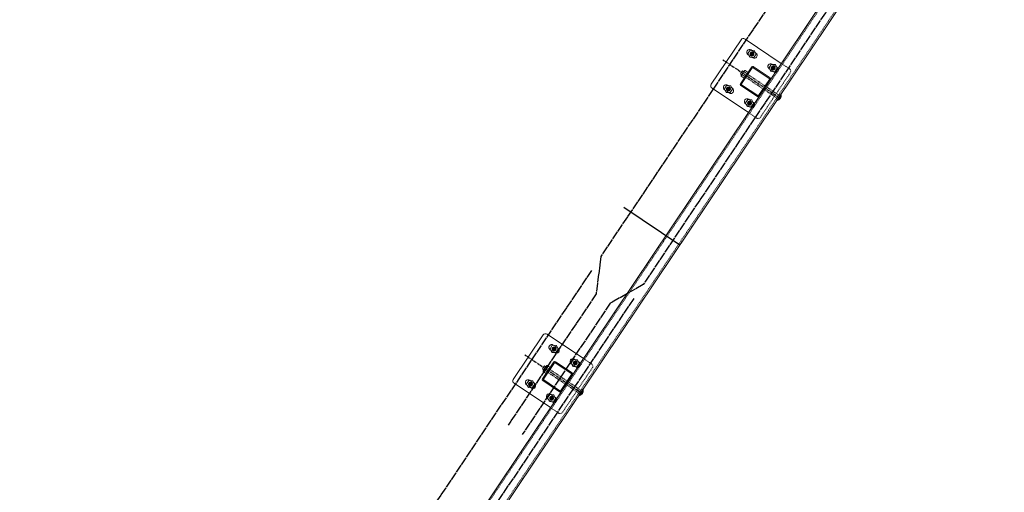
# Model space of a CAD drawing. Header units: inches. Extents: x 26089988 to 26091477, y 7484334 to 7485711.
# Tile 29 of 35: x 26090218 to 26090393, y 7485298 to 7485382. Entities that reach past the tile are written whole.
import ezdxf

# ---------------------------------------------------------------- set-up
doc = ezdxf.new("R2010")
doc.units = ezdxf.units.IN
doc.header["$MEASUREMENT"] = 0
for name, pattern in [('bcenterline', [0.5, 0.375, -0.03125, 0.0625, -0.03125]), ('bhiddenpr', [0.1875, 0.125, -0.0625]), ('brebarpr', [1.5625, 1.5, -0.0625]), ('DGN Style 2', [0.017105, 0.010263, -0.006842])]:
    doc.linetypes.add(name, pattern=pattern)
for name, color, linetype in [('BR_P_Rail_Centerline', 2, 'bcenterline'), ('BR_P_Rail_Hidden', 230, 'bhiddenpr'), ('BR_P_Rail_Object', 230, 'Continuous'), ('BR_P_Rail_Reinforcing', 30, 'brebarpr')]:
    doc.layers.add(name, color=color, linetype=linetype)

msp = doc.modelspace()

# ---------------------------------------------------------------- hatches: boundary and pattern name
at = {"layer": 'BR_P_Rail_Object', "lineweight": 0}
h = msp.add_hatch(color=151, dxfattribs=at)
edge = h.paths.add_edge_path()
edge.add_arc((26090348.13, 7485375.97), 0.438, 236.1527, 596.1527, ccw=False)
h = msp.add_hatch(color=151, dxfattribs=at)
edge = h.paths.add_edge_path()
edge.add_arc((26090351.87, 7485373.47), 0.438, 236.1527, 596.1527, ccw=False)
h = msp.add_hatch(color=151, dxfattribs=at)
edge = h.paths.add_edge_path()
edge.add_arc((26090343.95, 7485369.75), 0.438, 236.1527, 596.1527, ccw=False)
h = msp.add_hatch(color=151, dxfattribs=at)
edge = h.paths.add_edge_path()
edge.add_arc((26090347.69, 7485367.24), 0.438, 236.1527, 596.1527, ccw=False)
h = msp.add_hatch(color=151, dxfattribs=at)
edge = h.paths.add_edge_path()
edge.add_arc((26090313.04, 7485323.65), 0.438, 236.1527, 596.1527, ccw=False)
h = msp.add_hatch(color=151, dxfattribs=at)
edge = h.paths.add_edge_path()
edge.add_arc((26090316.78, 7485321.15), 0.438, 236.1527, 596.1527, ccw=False)
h = msp.add_hatch(color=151, dxfattribs=at)
edge = h.paths.add_edge_path()
edge.add_arc((26090308.86, 7485317.42), 0.438, 236.1527, 596.1527, ccw=False)
h = msp.add_hatch(color=151, dxfattribs=at)
edge = h.paths.add_edge_path()
edge.add_arc((26090312.6, 7485314.92), 0.438, 236.1527, 596.1527, ccw=False)

# ---------------------------------------------------------------- linework, layer by layer
at = {"layer": 'BR_P_Rail_Centerline'}
for p, q in [((26090342.93, 7485374.95), (26090352.89, 7485368.27)), ((26090307.84, 7485322.63), (26090317.8, 7485315.94))]:
    msp.add_line(p, q, dxfattribs=at)
at = {"layer": 'BR_P_Rail_Hidden', "color": 1, "linetype": 'DGN Style 2', "lineweight": 0}
for p, q in [((26090461.8, 7485535.59), (26090028.87, 7484890.05)), ((26090463.87, 7485534.2), (26090030.95, 7484888.66)), ((26090348.72, 7485376.18), (26090348.09, 7485376.6)), ((26090348.16, 7485375.35), (26090347.54, 7485375.77)), ((26090351.9, 7485372.84), (26090351.27, 7485373.26)), ((26090352.46, 7485373.67), (26090351.83, 7485374.09)), ((26090354.78, 7485373.32), (26090353.32, 7485374.3)), ((26090349.62, 7485364.74), (26090354.91, 7485372.63)), ((26090344.54, 7485369.95), (26090343.92, 7485370.37)), ((26090343.99, 7485369.12), (26090343.36, 7485369.54)), ((26090348.28, 7485367.44), (26090347.65, 7485367.87)), ((26090347.72, 7485366.61), (26090347.1, 7485367.04)), ((26090348.93, 7485364.6), (26090347.48, 7485365.58)), ((26090313.63, 7485323.86), (26090313, 7485324.28)), ((26090313.07, 7485323.03), (26090312.45, 7485323.45)), ((26090316.81, 7485320.52), (26090316.18, 7485320.94)), ((26090317.37, 7485321.35), (26090316.74, 7485321.77)), ((26090319.69, 7485321), (26090318.23, 7485321.97)), ((26090314.53, 7485312.42), (26090319.82, 7485320.31)), ((26090309.45, 7485317.63), (26090308.83, 7485318.05)), ((26090308.9, 7485316.8), (26090308.27, 7485317.22)), ((26090313.19, 7485315.12), (26090312.56, 7485315.54)), ((26090312.63, 7485314.29), (26090312.01, 7485314.71)), ((26090313.84, 7485312.28), (26090312.39, 7485313.25))]:
    msp.add_line(p, q, dxfattribs=at)
at = {"layer": 'BR_P_Rail_Hidden', "color": 1, "linetype": 'DGN Style 2'}
for p, q in [((26090352.54, 7485368.13), (26090346.9, 7485371.9)), ((26090352.88, 7485368.65), (26090347.25, 7485372.42)), ((26090352.45, 7485368), (26090352.97, 7485368.78)), ((26090352.63, 7485367.88), (26090352.45, 7485368)), ((26090353.15, 7485368.65), (26090352.97, 7485368.78)), ((26090317.45, 7485315.8), (26090311.81, 7485319.58)), ((26090317.79, 7485316.32), (26090312.16, 7485320.1)), ((26090317.36, 7485315.67), (26090317.88, 7485316.45)), ((26090317.54, 7485315.55), (26090317.36, 7485315.67)), ((26090318.06, 7485316.33), (26090317.88, 7485316.45))]:
    msp.add_line(p, q, dxfattribs=at)
at = {"layer": 'BR_P_Rail_Hidden', "color": 1, "linetype": 'DGN Style 2', "lineweight": 0, "extrusion": (0, 0, -1)}
for centre in [(-26090354.5, 7485372.91), (-26090319.41, 7485320.58)]:
    msp.add_arc(centre, 0.5, 123.8473, 213.8473, dxfattribs=at)
at = {"layer": 'BR_P_Rail_Hidden', "color": 1, "linetype": 'DGN Style 2', "lineweight": 0}
for centre in [(26090349.21, 7485365.02), (26090314.12, 7485312.69)]:
    msp.add_arc(centre, 0.5, 236.1527, 326.1527, dxfattribs=at)
at = {"layer": 'BR_P_Rail_Object', "color": 2, "lineweight": 13}
for p, q in [((26090028.66, 7484890.19), (26090461.59, 7485535.73)), ((26090464.08, 7485534.06), (26090031.15, 7484888.52))]:
    msp.add_line(p, q, dxfattribs=at)
at = {"layer": 'BR_P_Rail_Object', "color": 5, "lineweight": 13}
for p, q in [((26090340.9, 7485370.59), (26090346.19, 7485378.48)), ((26090353.32, 7485374.3), (26090346.89, 7485378.61)), ((26090347.48, 7485365.58), (26090341.04, 7485369.89)), ((26090305.81, 7485318.26), (26090311.1, 7485326.15)), ((26090318.23, 7485321.97), (26090311.8, 7485326.29)), ((26090312.39, 7485313.25), (26090305.95, 7485317.57))]:
    msp.add_line(p, q, dxfattribs=at)
at = {"layer": 'BR_P_Rail_Object', "color": 5, "lineweight": 0}
for p, q in [((26090348.09, 7485376.6), (26090347.99, 7485376.67)), ((26090347.54, 7485375.77), (26090347.43, 7485375.84)), ((26090348.27, 7485375.28), (26090348.16, 7485375.35)), ((26090348.82, 7485376.11), (26090348.72, 7485376.18)), ((26090346.08, 7485370.67), (26090348.08, 7485373.66)), ((26090346.26, 7485370.64), (26090348.18, 7485373.5)), ((26090351.18, 7485371.61), (26090348.33, 7485373.52)), ((26090351.35, 7485371.71), (26090348.36, 7485373.71)), ((26090351.27, 7485373.26), (26090351.17, 7485373.33)), ((26090351.83, 7485374.09), (26090351.73, 7485374.16)), ((26090352.56, 7485373.61), (26090352.46, 7485373.67)), ((26090349.3, 7485368.61), (26090351.21, 7485371.46)), ((26090349.4, 7485368.44), (26090351.4, 7485371.43)), ((26090352, 7485372.77), (26090351.9, 7485372.84)), ((26090343.36, 7485369.54), (26090343.26, 7485369.61)), ((26090343.92, 7485370.37), (26090343.81, 7485370.44)), ((26090344.64, 7485369.88), (26090344.54, 7485369.95)), ((26090349.12, 7485368.39), (26090346.13, 7485370.39)), ((26090349.15, 7485368.58), (26090346.29, 7485370.49)), ((26090344.09, 7485369.05), (26090343.99, 7485369.12)), ((26090347.65, 7485367.87), (26090347.55, 7485367.93)), ((26090347.1, 7485367.04), (26090346.99, 7485367.1)), ((26090347.83, 7485366.55), (26090347.72, 7485366.61)), ((26090348.38, 7485367.38), (26090348.28, 7485367.44)), ((26090313, 7485324.28), (26090312.9, 7485324.35)), ((26090312.45, 7485323.45), (26090312.35, 7485323.52)), ((26090313.18, 7485322.96), (26090313.07, 7485323.03)), ((26090313.73, 7485323.79), (26090313.63, 7485323.86)), ((26090310.99, 7485318.35), (26090312.99, 7485321.34)), ((26090311.18, 7485318.32), (26090313.09, 7485321.17)), ((26090316.09, 7485319.29), (26090313.24, 7485321.2)), ((26090316.26, 7485319.39), (26090313.27, 7485321.39)), ((26090316.18, 7485320.94), (26090316.08, 7485321.01)), ((26090316.74, 7485321.77), (26090316.64, 7485321.84)), ((26090317.47, 7485321.28), (26090317.37, 7485321.35)), ((26090314.21, 7485316.28), (26090316.12, 7485319.14)), ((26090314.31, 7485316.12), (26090316.31, 7485319.11)), ((26090316.91, 7485320.45), (26090316.81, 7485320.52)), ((26090308.27, 7485317.22), (26090308.17, 7485317.29)), ((26090308.83, 7485318.05), (26090308.72, 7485318.12)), ((26090309.56, 7485317.56), (26090309.45, 7485317.63)), ((26090314.03, 7485316.06), (26090311.04, 7485318.07)), ((26090314.06, 7485316.25), (26090311.2, 7485318.17)), ((26090309, 7485316.73), (26090308.9, 7485316.8)), ((26090312.56, 7485315.54), (26090312.46, 7485315.61)), ((26090312.01, 7485314.71), (26090311.91, 7485314.78)), ((26090312.74, 7485314.22), (26090312.63, 7485314.29)), ((26090313.29, 7485315.05), (26090313.19, 7485315.12))]:
    msp.add_line(p, q, dxfattribs=at)
at = {"layer": 'BR_P_Rail_Object', "color": 151, "lineweight": 13}
for p, q in [((26090346.07, 7485372.46), (26090346.42, 7485372.98)), ((26090346.33, 7485372.29), (26090346.07, 7485372.46)), ((26090346.19, 7485372.07), (26090346.3, 7485372.24)), ((26090346.73, 7485371.65), (26090346.2, 7485372)), ((26090346.36, 7485372.33), (26090346.3, 7485372.24)), ((26090346.36, 7485372.33), (26090346.65, 7485372.76)), ((26090346.38, 7485372.26), (26090346.9, 7485371.9)), ((26090346.68, 7485372.81), (26090346.42, 7485372.98)), ((26090346.71, 7485372.85), (26090346.65, 7485372.76)), ((26090346.71, 7485372.85), (26090346.83, 7485373.02)), ((26090346.73, 7485372.78), (26090347.25, 7485372.42)), ((26090347.43, 7485372.68), (26090346.9, 7485373.04)), ((26090310.98, 7485320.14), (26090311.33, 7485320.66)), ((26090311.24, 7485319.96), (26090310.98, 7485320.14)), ((26090311.1, 7485319.75), (26090311.21, 7485319.92)), ((26090311.64, 7485319.32), (26090311.11, 7485319.68)), ((26090311.27, 7485320.01), (26090311.21, 7485319.92)), ((26090311.27, 7485320.01), (26090311.56, 7485320.44)), ((26090311.29, 7485319.93), (26090311.81, 7485319.58)), ((26090311.59, 7485320.48), (26090311.33, 7485320.66)), ((26090311.62, 7485320.53), (26090311.56, 7485320.44)), ((26090311.62, 7485320.53), (26090311.74, 7485320.7)), ((26090311.64, 7485320.45), (26090312.16, 7485320.1)), ((26090312.34, 7485320.36), (26090311.81, 7485320.71))]:
    msp.add_line(p, q, dxfattribs=at)
at = {"layer": 'BR_P_Rail_Object', "color": 151, "linetype": 'Continuous', "lineweight": 13}
for p, q in [((26090352.92, 7485367.86), (26090352.57, 7485367.79)), ((26090352.95, 7485367.88), (26090352.58, 7485367.8)), ((26090352.97, 7485367.89), (26090352.59, 7485367.82)), ((26090352.99, 7485367.91), (26090352.6, 7485367.84)), ((26090353.01, 7485367.93), (26090352.61, 7485367.85)), ((26090353.03, 7485367.95), (26090352.62, 7485367.87)), ((26090353.05, 7485367.96), (26090352.63, 7485367.88)), ((26090352.63, 7485367.87), (26090352.65, 7485367.73)), ((26090352.64, 7485367.88), (26090352.67, 7485367.73)), ((26090353.06, 7485367.98), (26090352.65, 7485367.9)), ((26090352.65, 7485367.9), (26090352.68, 7485367.73)), ((26090353.08, 7485368), (26090352.66, 7485367.91)), ((26090352.66, 7485367.92), (26090352.69, 7485367.74)), ((26090353.09, 7485368.01), (26090352.67, 7485367.93)), ((26090352.67, 7485367.93), (26090352.71, 7485367.74)), ((26090353.11, 7485368.03), (26090352.68, 7485367.94)), ((26090352.68, 7485367.95), (26090352.72, 7485367.75)), ((26090353.12, 7485368.05), (26090352.69, 7485367.96)), ((26090352.69, 7485367.96), (26090352.73, 7485367.75)), ((26090353.13, 7485368.06), (26090352.7, 7485367.98)), ((26090352.7, 7485367.98), (26090352.74, 7485367.76)), ((26090353.14, 7485368.08), (26090352.71, 7485367.99)), ((26090352.71, 7485367.99), (26090352.76, 7485367.76)), ((26090353.15, 7485368.09), (26090352.72, 7485368.01)), ((26090352.72, 7485368.01), (26090352.77, 7485367.77)), ((26090353.16, 7485368.11), (26090352.73, 7485368.02)), ((26090352.73, 7485368.03), (26090352.78, 7485367.77)), ((26090353.17, 7485368.12), (26090352.74, 7485368.04)), ((26090352.74, 7485368.04), (26090352.79, 7485367.78)), ((26090353.18, 7485368.14), (26090352.75, 7485368.05)), ((26090352.75, 7485368.06), (26090352.81, 7485367.79)), ((26090353.19, 7485368.15), (26090352.76, 7485368.07)), ((26090352.76, 7485368.07), (26090352.82, 7485367.79)), ((26090353.2, 7485368.17), (26090352.77, 7485368.09)), ((26090352.77, 7485368.09), (26090352.83, 7485367.8)), ((26090353.21, 7485368.18), (26090352.78, 7485368.1)), ((26090352.78, 7485368.1), (26090352.84, 7485367.81)), ((26090353.21, 7485368.2), (26090352.79, 7485368.12)), ((26090352.79, 7485368.12), (26090352.85, 7485367.81)), ((26090353.22, 7485368.22), (26090352.8, 7485368.13)), ((26090352.8, 7485368.14), (26090352.87, 7485367.82)), ((26090353.23, 7485368.23), (26090352.81, 7485368.15)), ((26090353.23, 7485368.24), (26090352.82, 7485368.16)), ((26090352.82, 7485368.15), (26090352.88, 7485367.83)), ((26090353.24, 7485368.26), (26090352.83, 7485368.18)), ((26090352.83, 7485368.17), (26090352.89, 7485367.83)), ((26090353.25, 7485368.27), (26090352.84, 7485368.2)), ((26090352.84, 7485368.18), (26090352.9, 7485367.84)), ((26090352.85, 7485368.2), (26090352.92, 7485367.85)), ((26090353.25, 7485368.29), (26090352.86, 7485368.21)), ((26090352.86, 7485368.21), (26090352.93, 7485367.86)), ((26090353.26, 7485368.3), (26090352.87, 7485368.23)), ((26090352.87, 7485368.23), (26090352.94, 7485367.87)), ((26090353.26, 7485368.32), (26090352.88, 7485368.24)), ((26090352.88, 7485368.25), (26090352.95, 7485367.88)), ((26090353.27, 7485368.33), (26090352.89, 7485368.26)), ((26090352.89, 7485368.26), (26090352.96, 7485367.89)), ((26090353.27, 7485368.35), (26090352.9, 7485368.27)), ((26090352.9, 7485368.28), (26090352.97, 7485367.9)), ((26090353.27, 7485368.36), (26090352.91, 7485368.29)), ((26090352.91, 7485368.29), (26090352.99, 7485367.91)), ((26090353.28, 7485368.38), (26090352.92, 7485368.3)), ((26090352.92, 7485368.31), (26090353, 7485367.92)), ((26090353.28, 7485368.39), (26090352.93, 7485368.32)), ((26090352.93, 7485368.32), (26090353.01, 7485367.93)), ((26090353.28, 7485368.4), (26090352.94, 7485368.34)), ((26090352.94, 7485368.34), (26090353.02, 7485367.94)), ((26090353.29, 7485368.42), (26090352.95, 7485368.35)), ((26090352.95, 7485368.35), (26090353.03, 7485367.95)), ((26090353.29, 7485368.43), (26090352.96, 7485368.37)), ((26090352.96, 7485368.37), (26090353.04, 7485367.96)), ((26090353.29, 7485368.45), (26090352.97, 7485368.38)), ((26090352.97, 7485368.39), (26090353.05, 7485367.97)), ((26090353.3, 7485368.46), (26090352.98, 7485368.4)), ((26090352.98, 7485368.4), (26090353.07, 7485367.98)), ((26090353.3, 7485368.47), (26090352.99, 7485368.41)), ((26090352.99, 7485368.42), (26090353.08, 7485367.99)), ((26090353.3, 7485368.49), (26090353, 7485368.43)), ((26090353, 7485368.43), (26090353.09, 7485368.01)), ((26090353.3, 7485368.5), (26090353.01, 7485368.45)), ((26090353.01, 7485368.45), (26090353.1, 7485368.02)), ((26090353.3, 7485368.52), (26090353.02, 7485368.46)), ((26090353.3, 7485368.53), (26090353.03, 7485368.48)), ((26090353.03, 7485368.46), (26090353.11, 7485368.03)), ((26090353.3, 7485368.54), (26090353.04, 7485368.49)), ((26090353.04, 7485368.48), (26090353.12, 7485368.05)), ((26090353.3, 7485368.56), (26090353.05, 7485368.51)), ((26090353.05, 7485368.5), (26090353.13, 7485368.06)), ((26090353.06, 7485368.51), (26090353.14, 7485368.08)), ((26090353.31, 7485368.57), (26090353.07, 7485368.52)), ((26090353.07, 7485368.53), (26090353.15, 7485368.09)), ((26090353.31, 7485368.59), (26090353.08, 7485368.54)), ((26090353.08, 7485368.54), (26090353.16, 7485368.11)), ((26090353.31, 7485368.6), (26090353.09, 7485368.56)), ((26090353.09, 7485368.56), (26090353.17, 7485368.13)), ((26090353.31, 7485368.61), (26090353.1, 7485368.57)), ((26090353.1, 7485368.57), (26090353.18, 7485368.14)), ((26090353.31, 7485368.63), (26090353.11, 7485368.59)), ((26090353.11, 7485368.59), (26090353.19, 7485368.16)), ((26090353.3, 7485368.64), (26090353.12, 7485368.6)), ((26090353.12, 7485368.61), (26090353.2, 7485368.18)), ((26090353.3, 7485368.65), (26090353.13, 7485368.62)), ((26090353.13, 7485368.62), (26090353.21, 7485368.2)), ((26090353.3, 7485368.67), (26090353.14, 7485368.63)), ((26090353.14, 7485368.64), (26090353.22, 7485368.22)), ((26090353.3, 7485368.68), (26090353.15, 7485368.65)), ((26090353.15, 7485368.65), (26090353.23, 7485368.24)), ((26090353.3, 7485368.69), (26090353.16, 7485368.67)), ((26090353.16, 7485368.67), (26090353.24, 7485368.26)), ((26090353.3, 7485368.71), (26090353.17, 7485368.68)), ((26090353.17, 7485368.68), (26090353.25, 7485368.29)), ((26090353.3, 7485368.72), (26090353.18, 7485368.7)), ((26090353.18, 7485368.7), (26090353.26, 7485368.31)), ((26090353.3, 7485368.73), (26090353.19, 7485368.71)), ((26090353.19, 7485368.71), (26090353.27, 7485368.34)), ((26090353.29, 7485368.75), (26090353.2, 7485368.73)), ((26090353.2, 7485368.73), (26090353.28, 7485368.37)), ((26090353.29, 7485368.76), (26090353.21, 7485368.74)), ((26090353.21, 7485368.75), (26090353.28, 7485368.4)), ((26090353.29, 7485368.77), (26090353.22, 7485368.76)), ((26090353.22, 7485368.76), (26090353.29, 7485368.43)), ((26090353.29, 7485368.79), (26090353.23, 7485368.77)), ((26090353.28, 7485368.8), (26090353.24, 7485368.79)), ((26090353.24, 7485368.78), (26090353.3, 7485368.47)), ((26090353.28, 7485368.81), (26090353.25, 7485368.81)), ((26090353.25, 7485368.79), (26090353.3, 7485368.51)), ((26090353.28, 7485368.82), (26090353.26, 7485368.82)), ((26090353.26, 7485368.81), (26090353.3, 7485368.56)), ((26090353.27, 7485368.82), (26090353.31, 7485368.63)), ((26090352.63, 7485367.72), (26090352.51, 7485367.69)), ((26090352.51, 7485367.7), (26090352.51, 7485367.69)), ((26090352.73, 7485367.75), (26090352.52, 7485367.71)), ((26090352.52, 7485367.71), (26090352.52, 7485367.7)), ((26090352.79, 7485367.78), (26090352.53, 7485367.73)), ((26090352.53, 7485367.73), (26090352.54, 7485367.7)), ((26090352.83, 7485367.8), (26090352.54, 7485367.74)), ((26090352.54, 7485367.74), (26090352.55, 7485367.7)), ((26090352.87, 7485367.82), (26090352.55, 7485367.76)), ((26090352.55, 7485367.76), (26090352.56, 7485367.7)), ((26090352.9, 7485367.84), (26090352.56, 7485367.77)), ((26090352.56, 7485367.78), (26090352.58, 7485367.71)), ((26090352.57, 7485367.79), (26090352.59, 7485367.71)), ((26090352.58, 7485367.81), (26090352.6, 7485367.71)), ((26090352.59, 7485367.82), (26090352.62, 7485367.71)), ((26090352.6, 7485367.84), (26090352.63, 7485367.72)), ((26090352.62, 7485367.85), (26090352.64, 7485367.72)), ((26090317.78, 7485315.5), (26090317.46, 7485315.43)), ((26090317.81, 7485315.52), (26090317.47, 7485315.45)), ((26090317.83, 7485315.53), (26090317.48, 7485315.46)), ((26090317.86, 7485315.55), (26090317.49, 7485315.48)), ((26090317.88, 7485315.57), (26090317.5, 7485315.5)), ((26090317.5, 7485315.5), (26090317.53, 7485315.39)), ((26090317.9, 7485315.59), (26090317.51, 7485315.51)), ((26090317.92, 7485315.61), (26090317.52, 7485315.53)), ((26090317.52, 7485315.51), (26090317.54, 7485315.39)), ((26090317.94, 7485315.62), (26090317.53, 7485315.54)), ((26090317.53, 7485315.53), (26090317.55, 7485315.4)), ((26090317.96, 7485315.64), (26090317.54, 7485315.56)), ((26090317.54, 7485315.55), (26090317.56, 7485315.4)), ((26090317.55, 7485315.56), (26090317.58, 7485315.41)), ((26090317.97, 7485315.66), (26090317.56, 7485315.57)), ((26090317.56, 7485315.58), (26090317.59, 7485315.41)), ((26090317.99, 7485315.67), (26090317.57, 7485315.59)), ((26090317.57, 7485315.59), (26090317.6, 7485315.41)), ((26090318, 7485315.69), (26090317.58, 7485315.61)), ((26090317.58, 7485315.61), (26090317.62, 7485315.42)), ((26090318.02, 7485315.71), (26090317.59, 7485315.62)), ((26090317.59, 7485315.62), (26090317.63, 7485315.42)), ((26090318.03, 7485315.72), (26090317.6, 7485315.64)), ((26090317.6, 7485315.64), (26090317.64, 7485315.43)), ((26090318.04, 7485315.74), (26090317.61, 7485315.65)), ((26090317.61, 7485315.66), (26090317.65, 7485315.43)), ((26090318.05, 7485315.75), (26090317.62, 7485315.67)), ((26090317.62, 7485315.67), (26090317.67, 7485315.44)), ((26090318.06, 7485315.77), (26090317.63, 7485315.68)), ((26090317.63, 7485315.69), (26090317.68, 7485315.44)), ((26090318.07, 7485315.79), (26090317.64, 7485315.7)), ((26090317.64, 7485315.7), (26090317.69, 7485315.45)), ((26090318.08, 7485315.8), (26090317.65, 7485315.72)), ((26090317.65, 7485315.72), (26090317.7, 7485315.46)), ((26090318.09, 7485315.82), (26090317.66, 7485315.73)), ((26090317.66, 7485315.73), (26090317.72, 7485315.46)), ((26090318.1, 7485315.83), (26090317.67, 7485315.75)), ((26090317.67, 7485315.75), (26090317.73, 7485315.47)), ((26090318.11, 7485315.85), (26090317.68, 7485315.76)), ((26090317.68, 7485315.77), (26090317.74, 7485315.48)), ((26090318.12, 7485315.86), (26090317.69, 7485315.78)), ((26090317.69, 7485315.78), (26090317.75, 7485315.48)), ((26090318.12, 7485315.88), (26090317.7, 7485315.79)), ((26090317.7, 7485315.8), (26090317.76, 7485315.49)), ((26090318.13, 7485315.89), (26090317.71, 7485315.81)), ((26090317.71, 7485315.81), (26090317.78, 7485315.5)), ((26090318.14, 7485315.91), (26090317.72, 7485315.83)), ((26090318.14, 7485315.92), (26090317.73, 7485315.84)), ((26090317.73, 7485315.83), (26090317.79, 7485315.5)), ((26090318.15, 7485315.94), (26090317.74, 7485315.86)), ((26090317.74, 7485315.84), (26090317.8, 7485315.51)), ((26090318.16, 7485315.95), (26090317.75, 7485315.87)), ((26090317.75, 7485315.86), (26090317.81, 7485315.52)), ((26090317.76, 7485315.87), (26090317.83, 7485315.53)), ((26090318.16, 7485315.97), (26090317.77, 7485315.89)), ((26090317.77, 7485315.89), (26090317.84, 7485315.54)), ((26090318.17, 7485315.98), (26090317.78, 7485315.9)), ((26090317.78, 7485315.91), (26090317.85, 7485315.54)), ((26090318.17, 7485316), (26090317.79, 7485315.92)), ((26090317.79, 7485315.92), (26090317.86, 7485315.55)), ((26090318.18, 7485316.01), (26090317.8, 7485315.93)), ((26090317.8, 7485315.94), (26090317.87, 7485315.56)), ((26090318.18, 7485316.02), (26090317.81, 7485315.95)), ((26090317.81, 7485315.95), (26090317.88, 7485315.57)), ((26090318.18, 7485316.04), (26090317.82, 7485315.97)), ((26090317.82, 7485315.97), (26090317.9, 7485315.58)), ((26090318.19, 7485316.05), (26090317.83, 7485315.98)), ((26090317.83, 7485315.98), (26090317.91, 7485315.59)), ((26090318.19, 7485316.07), (26090317.84, 7485316)), ((26090317.84, 7485316), (26090317.92, 7485315.6)), ((26090318.19, 7485316.08), (26090317.85, 7485316.01)), ((26090317.85, 7485316.02), (26090317.93, 7485315.61)), ((26090318.2, 7485316.1), (26090317.86, 7485316.03)), ((26090317.86, 7485316.03), (26090317.94, 7485315.62)), ((26090318.2, 7485316.11), (26090317.87, 7485316.04)), ((26090317.87, 7485316.05), (26090317.95, 7485315.64)), ((26090318.2, 7485316.12), (26090317.88, 7485316.06)), ((26090317.88, 7485316.06), (26090317.96, 7485315.65)), ((26090318.21, 7485316.14), (26090317.89, 7485316.08)), ((26090317.89, 7485316.08), (26090317.98, 7485315.66)), ((26090318.21, 7485316.15), (26090317.9, 7485316.09)), ((26090317.9, 7485316.09), (26090317.99, 7485315.67)), ((26090318.21, 7485316.17), (26090317.91, 7485316.11)), ((26090317.91, 7485316.11), (26090318, 7485315.68)), ((26090318.21, 7485316.18), (26090317.92, 7485316.12)), ((26090317.92, 7485316.13), (26090318.01, 7485315.7)), ((26090318.21, 7485316.19), (26090317.93, 7485316.14)), ((26090318.21, 7485316.21), (26090317.94, 7485316.15)), ((26090317.94, 7485316.14), (26090318.02, 7485315.71)), ((26090318.21, 7485316.22), (26090317.95, 7485316.17)), ((26090317.95, 7485316.16), (26090318.03, 7485315.73)), ((26090318.22, 7485316.23), (26090317.96, 7485316.19)), ((26090317.96, 7485316.17), (26090318.04, 7485315.74)), ((26090317.97, 7485316.19), (26090318.05, 7485315.75)), ((26090318.22, 7485316.25), (26090317.98, 7485316.2)), ((26090317.98, 7485316.2), (26090318.06, 7485315.77)), ((26090318.22, 7485316.26), (26090317.99, 7485316.22)), ((26090317.99, 7485316.22), (26090318.07, 7485315.79)), ((26090318.22, 7485316.28), (26090318, 7485316.23)), ((26090318, 7485316.24), (26090318.08, 7485315.8)), ((26090318.22, 7485316.29), (26090318.01, 7485316.25)), ((26090318.01, 7485316.25), (26090318.09, 7485315.82)), ((26090318.22, 7485316.3), (26090318.02, 7485316.26)), ((26090318.02, 7485316.27), (26090318.1, 7485315.84)), ((26090318.22, 7485316.32), (26090318.03, 7485316.28)), ((26090318.03, 7485316.28), (26090318.11, 7485315.86)), ((26090318.21, 7485316.33), (26090318.04, 7485316.29)), ((26090318.04, 7485316.3), (26090318.12, 7485315.88)), ((26090318.21, 7485316.34), (26090318.05, 7485316.31)), ((26090318.05, 7485316.31), (26090318.13, 7485315.9)), ((26090318.21, 7485316.36), (26090318.06, 7485316.33)), ((26090318.06, 7485316.33), (26090318.14, 7485315.92)), ((26090318.21, 7485316.37), (26090318.07, 7485316.34)), ((26090318.07, 7485316.34), (26090318.15, 7485315.94)), ((26090318.21, 7485316.38), (26090318.08, 7485316.36)), ((26090318.08, 7485316.36), (26090318.16, 7485315.96)), ((26090318.21, 7485316.4), (26090318.09, 7485316.37)), ((26090318.09, 7485316.38), (26090318.17, 7485315.99)), ((26090318.21, 7485316.41), (26090318.1, 7485316.39)), ((26090318.1, 7485316.39), (26090318.18, 7485316.01)), ((26090318.2, 7485316.42), (26090318.11, 7485316.4)), ((26090318.11, 7485316.41), (26090318.19, 7485316.04)), ((26090318.2, 7485316.44), (26090318.12, 7485316.42)), ((26090318.12, 7485316.42), (26090318.19, 7485316.07)), ((26090318.2, 7485316.45), (26090318.13, 7485316.44)), ((26090318.13, 7485316.44), (26090318.2, 7485316.11)), ((26090318.2, 7485316.46), (26090318.14, 7485316.45)), ((26090318.19, 7485316.48), (26090318.15, 7485316.47)), ((26090318.15, 7485316.45), (26090318.21, 7485316.14)), ((26090318.19, 7485316.49), (26090318.16, 7485316.48)), ((26090318.16, 7485316.47), (26090318.21, 7485316.19)), ((26090318.19, 7485316.5), (26090318.17, 7485316.5)), ((26090318.17, 7485316.49), (26090318.22, 7485316.24)), ((26090318.18, 7485316.5), (26090318.22, 7485316.3)), ((26090317.54, 7485315.39), (26090317.42, 7485315.37)), ((26090317.42, 7485315.37), (26090317.42, 7485315.37)), ((26090317.64, 7485315.43), (26090317.43, 7485315.39)), ((26090317.43, 7485315.39), (26090317.43, 7485315.37)), ((26090317.7, 7485315.45), (26090317.44, 7485315.4)), ((26090317.44, 7485315.41), (26090317.45, 7485315.38)), ((26090317.74, 7485315.48), (26090317.45, 7485315.42)), ((26090317.45, 7485315.42), (26090317.46, 7485315.38)), ((26090317.46, 7485315.44), (26090317.47, 7485315.38)), ((26090317.47, 7485315.45), (26090317.49, 7485315.38)), ((26090317.48, 7485315.47), (26090317.5, 7485315.39)), ((26090317.49, 7485315.48), (26090317.51, 7485315.39))]:
    msp.add_line(p, q, dxfattribs=at)
at = {"layer": 'BR_P_Rail_Object'}
msp.add_line((26090325.38, 7485348.79), (26090335.35, 7485342.1), dxfattribs=at)
at = {"layer": 'BR_P_Rail_Object', "color": 151, "linetype": 'Continuous', "lineweight": 0, "flags": 128}
for points in [[(26090348.85, 7485375.93), (26090348.53, 7485376.57), (26090347.81, 7485376.62), (26090347.41, 7485376.02), (26090347.73, 7485375.38), (26090348.45, 7485375.33), (26090348.85, 7485375.93)], [(26090352.58, 7485373.42), (26090352.27, 7485374.07), (26090351.55, 7485374.11), (26090351.15, 7485373.52), (26090351.47, 7485372.87), (26090352.18, 7485372.82), (26090352.58, 7485373.42)], [(26090344.67, 7485369.7), (26090344.35, 7485370.34), (26090343.63, 7485370.39), (26090343.23, 7485369.79), (26090343.55, 7485369.15), (26090344.27, 7485369.1), (26090344.67, 7485369.7)], [(26090348.41, 7485367.19), (26090348.09, 7485367.84), (26090347.37, 7485367.88), (26090346.97, 7485367.29), (26090347.29, 7485366.64), (26090348.01, 7485366.59), (26090348.41, 7485367.19)], [(26090313.76, 7485323.6), (26090313.44, 7485324.25), (26090312.72, 7485324.3), (26090312.32, 7485323.7), (26090312.64, 7485323.05), (26090313.36, 7485323.01), (26090313.76, 7485323.6)], [(26090317.49, 7485321.1), (26090317.18, 7485321.74), (26090316.46, 7485321.79), (26090316.06, 7485321.19), (26090316.38, 7485320.55), (26090317.09, 7485320.5), (26090317.49, 7485321.1)], [(26090309.58, 7485317.37), (26090309.26, 7485318.02), (26090308.54, 7485318.07), (26090308.14, 7485317.47), (26090308.46, 7485316.83), (26090309.18, 7485316.78), (26090309.58, 7485317.37)], [(26090313.32, 7485314.87), (26090313, 7485315.51), (26090312.28, 7485315.56), (26090311.88, 7485314.96), (26090312.2, 7485314.32), (26090312.92, 7485314.27), (26090313.32, 7485314.87)]]:
    msp.add_lwpolyline(points, close=True, dxfattribs=at)
at = {"layer": 'BR_P_Rail_Object', "color": 151, "linetype": 'Continuous', "lineweight": 13, "flags": 128}
for points in [[(26090351.87, 7485373.47), (26090351.87, 7485373.47)], [(26090316.78, 7485321.15), (26090316.78, 7485321.15)]]:
    msp.add_lwpolyline(points, dxfattribs=at)
at = {"layer": 'BR_P_Rail_Object', "color": 5, "lineweight": 13}
for centre, start, end in [((26090346.61, 7485378.2), 56.1527, 146.1527), ((26090341.32, 7485370.31), 146.1527, 236.1527), ((26090311.52, 7485325.87), 56.1527, 146.1527), ((26090306.23, 7485317.98), 146.1527, 236.1527)]:
    msp.add_arc(centre, 0.5, start, end, dxfattribs=at)
at = {"layer": 'BR_P_Rail_Object', "color": 5, "lineweight": 0, "extrusion": (0, 0, -1)}
for centre, radius, start, end in [((-26090347.71, 7485376.25), 0.5, 33.8473, 123.8473), ((-26090348.54, 7485375.7), 0.5, 213.8473, 303.8473), ((-26090348.54, 7485375.7), 0.5, 123.8473, 213.8473), ((-26090348.27, 7485373.44), 0.107, 33.8473, 123.8473), ((-26090351.45, 7485373.75), 0.5, 33.8473, 123.8473), ((-26090352.28, 7485373.19), 0.5, 123.8473, 213.8473), ((-26090352.28, 7485373.19), 0.5, 213.8473, 303.8473), ((-26090343.54, 7485370.02), 0.5, 33.8473, 123.8473), ((-26090344.37, 7485369.47), 0.5, 123.8473, 213.8473), ((-26090346.24, 7485370.56), 0.2, 303.8473, 33.8473), ((-26090346.35, 7485370.58), 0.107, 303.8473, 33.8473), ((-26090344.37, 7485369.47), 0.5, 213.8473, 303.8473), ((-26090347.27, 7485367.52), 0.5, 33.8473, 123.8473), ((-26090349.21, 7485368.66), 0.107, 213.8473, 303.8473), ((-26090348.1, 7485366.96), 0.5, 213.8473, 303.8473), ((-26090348.1, 7485366.96), 0.5, 123.8473, 213.8473), ((-26090312.62, 7485323.93), 0.5, 33.8473, 123.8473), ((-26090313.45, 7485323.37), 0.5, 213.8473, 303.8473), ((-26090313.45, 7485323.37), 0.5, 123.8473, 213.8473), ((-26090313.18, 7485321.11), 0.107, 33.8473, 123.8473), ((-26090316.36, 7485321.42), 0.5, 33.8473, 123.8473), ((-26090317.19, 7485320.87), 0.5, 123.8473, 213.8473), ((-26090317.19, 7485320.87), 0.5, 213.8473, 303.8473), ((-26090308.45, 7485317.7), 0.5, 33.8473, 123.8473), ((-26090309.28, 7485317.14), 0.5, 123.8473, 213.8473), ((-26090311.15, 7485318.23), 0.2, 303.8473, 33.8473), ((-26090311.26, 7485318.26), 0.107, 303.8473, 33.8473), ((-26090309.28, 7485317.14), 0.5, 213.8473, 303.8473), ((-26090312.18, 7485315.2), 0.5, 33.8473, 123.8473), ((-26090314.12, 7485316.34), 0.107, 213.8473, 303.8473), ((-26090313.01, 7485314.64), 0.5, 213.8473, 303.8473), ((-26090313.01, 7485314.64), 0.5, 123.8473, 213.8473)]:
    msp.add_arc(centre, radius, start, end, dxfattribs=at)
at = {"layer": 'BR_P_Rail_Object', "color": 5, "lineweight": 0}
for centre, radius, start, end in [((26090347.71, 7485376.25), 0.5, 146.1527, 236.1527), ((26090348.25, 7485373.55), 0.2, 56.1527, 146.1527), ((26090351.45, 7485373.75), 0.5, 146.1527, 236.1527), ((26090351.12, 7485371.52), 0.107, 326.1527, 56.1527), ((26090351.24, 7485371.54), 0.2, 326.1527, 56.1527), ((26090343.54, 7485370.02), 0.5, 146.1527, 236.1527), ((26090349.23, 7485368.55), 0.2, 236.1527, 326.1527), ((26090347.27, 7485367.52), 0.5, 146.1527, 236.1527), ((26090312.62, 7485323.93), 0.5, 146.1527, 236.1527), ((26090313.16, 7485321.22), 0.2, 56.1527, 146.1527), ((26090316.36, 7485321.42), 0.5, 146.1527, 236.1527), ((26090316.03, 7485319.2), 0.107, 326.1527, 56.1527), ((26090316.15, 7485319.22), 0.2, 326.1527, 56.1527), ((26090308.45, 7485317.7), 0.5, 146.1527, 236.1527), ((26090314.14, 7485316.23), 0.2, 236.1527, 326.1527), ((26090312.18, 7485315.2), 0.5, 146.1527, 236.1527)]:
    msp.add_arc(centre, radius, start, end, dxfattribs=at)
at = {"layer": 'BR_P_Rail_Object', "color": 151, "lineweight": 13, "extrusion": (0, 0, -1)}
for centre, start, end in [((-26090346.23, 7485372.04), 303.8473, 33.8473), ((-26090346.41, 7485372.3), 303.8473, 33.8473), ((-26090346.76, 7485372.82), 303.8473, 33.8473), ((-26090346.87, 7485372.99), 33.8473, 123.8473), ((-26090311.78, 7485320.67), 33.8473, 123.8473), ((-26090311.14, 7485319.72), 303.8473, 33.8473), ((-26090311.32, 7485319.98), 303.8473, 33.8473), ((-26090311.67, 7485320.5), 303.8473, 33.8473)]:
    msp.add_arc(centre, 0.0533, start, end, dxfattribs=at)
at = {"layer": 'BR_P_Rail_Object', "color": 151, "lineweight": 13}
for centre in [(26090346.35, 7485372.21), (26090346.7, 7485372.73), (26090311.26, 7485319.89), (26090311.61, 7485320.41)]:
    msp.add_arc(centre, 0.0533, 56.1527, 146.1527, dxfattribs=at)
at = {"layer": 'BR_P_Rail_Object', "color": 151, "linetype": 'Continuous', "lineweight": 13}
for centre in [(26090352.39, 7485368.6), (26090317.3, 7485316.28)]:
    msp.add_arc(centre, 0.912, 277.2648, 15.0406, dxfattribs=at)
at = {"layer": 'BR_P_Rail_Reinforcing'}
for points in [[(26090455.25, 7485539.74), (26090321.34, 7485340.07), (26090320.49, 7485333.42), (26090304.9, 7485310.16)], [(26090462.72, 7485534.73), (26090328.82, 7485335.06), (26090322.98, 7485331.75), (26090307.39, 7485308.49)], [(26090319.67, 7485337.58), (26090185.76, 7485137.91), (26090184.91, 7485131.25), (26090169.32, 7485108)], [(26090327.15, 7485332.57), (26090193.24, 7485132.9), (26090187.4, 7485129.58), (26090171.81, 7485106.33)]]:
    msp.add_lwpolyline(points, dxfattribs=at)

doc.saveas('drawing.dxf')
